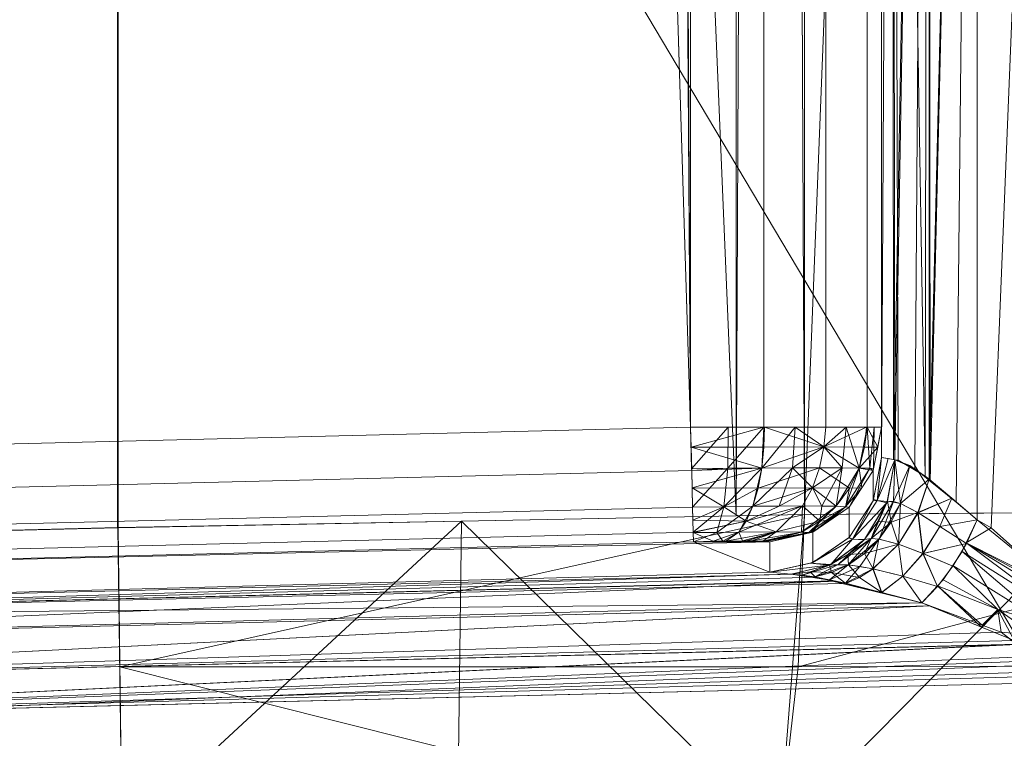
# Model space of a CAD drawing. Header units: millimetres. Extents: x -125 to 135, y -1868 to 49.
# Tile 42 of 53: x 120.54 to 123.12, y 8.04 to 9.92. Entities that reach past the tile are written whole.
import ezdxf

# ---------------------------------------------------------------- set-up
doc = ezdxf.new("R2010")
doc.units = ezdxf.units.MM
doc.layers.add('1', color=7, linetype='CONTINUOUS', true_color=0xffffff)

msp = doc.modelspace()

# ---------------------------------------------------------------- linework, layer by layer
at = {"layer": '1', "color": 252, "linetype": 'Continuous', "lineweight": 13}
for points in [[(118.5, 47.1699, 456), (118.5, 8.53, 456), (120.8, 8.5869, 456), (120.8, 47.1131, 456)], [(120.8, 47.1131, 32), (120.8007, 8.5869, 32), (118.5, 8.5301, 32), (118.5, 47.1699, 32)], [(120.8, 47.1131, 456), (120.8015, 8.5869, 456), (122.4192, 8.6179, 455.6722)], [(122.4192, 8.6179, 455.6722), (122.4192, 47.0821, 455.6722), (120.8, 47.1131, 456)], [(120.8, 47.1131, 32), (122.4192, 47.0821, 32.3278), (122.4192, 8.6179, 32.3278), (120.8, 8.5869, 32)], [(122.598, 47.0787, 455.636), (122.4192, 47.0821, 455.6722), (122.4192, 8.6179, 455.6722)], [(122.598, 8.6213, 32.364), (122.4192, 47.0821, 32.3278), (122.598, 47.0787, 32.364)], [(122.598, 8.6213, 32.364), (122.4192, 8.6179, 32.3278), (122.4192, 47.0821, 32.3278)], [(122.598, 47.0787, 455.636), (122.4192, 8.6179, 455.6722), (122.598, 8.6213, 455.636)], [(122.598, 8.6213, 455.636), (124.1223, 47.067, 454.6223), (122.598, 47.0787, 455.636)], [(122.598, 47.0787, 32.364), (124.1223, 8.633, 33.3777), (122.598, 8.6213, 32.364)], [(122.598, 47.0787, 32.364), (124.1223, 47.067, 33.3777), (124.1223, 8.633, 33.3777)], [(122.598, 8.6213, 455.636), (124.1223, 8.633, 454.6223), (124.1223, 47.067, 454.6223)], [(122.3, 46.8499, 453.3), (122.3, 8.8501, 453.3), (122.1446, 37.7461, 453.3), (122.1446, 42.5539, 453.3)], [(122.3, 8.8501, 34.7), (122.3, 46.8499, 34.7), (122.1446, 31.7549, 34.7), (122.1446, 13.847, 34.7)], [(122.4913, 46.8499, 453.2619), (122.4913, 8.8501, 453.2619), (122.3, 8.8501, 453.3), (122.3, 46.8499, 453.3)], [(122.3, 46.8499, 34.7), (122.3, 8.8501, 34.7), (122.4913, 8.8501, 34.7381), (122.4913, 46.8499, 34.7381)], [(122.6536, 46.8499, 453.1536), (122.6536, 8.8501, 453.1536), (122.4913, 8.8501, 453.2619), (122.4913, 46.8499, 453.2619)], [(122.4913, 46.8499, 34.7381), (122.4913, 8.8501, 34.7381), (122.6536, 8.8501, 34.8464), (122.6536, 46.8499, 34.8464)], [(122.7619, 46.8499, 452.9913), (122.7619, 8.8501, 452.9913), (122.6536, 8.8501, 453.1536), (122.6536, 46.8499, 453.1536)], [(122.6536, 46.8499, 34.8464), (122.6536, 8.8501, 34.8464), (122.7619, 8.8501, 35.0087), (122.7619, 46.8499, 35.0087)], [(122.8, 46.8499, 452.8), (122.8, 8.8501, 452.8), (122.7619, 8.8501, 452.9913), (122.7619, 46.8499, 452.9913)], [(122.7619, 46.8499, 35.0087), (122.7619, 8.8501, 35.0087), (122.8, 8.8501, 35.2), (122.8, 46.8499, 35.2)], [(122.8, 8.8501, 452.8), (122.8, 46.8499, 452.8), (122.8, 31.7549, 452.6446), (122.8, 13.847, 452.6446)], [(122.8, 46.8499, 35.2), (122.8, 8.8501, 35.2), (122.8, 37.7461, 35.3555), (122.8, 42.5539, 35.3555)], [(122.1446, 31.7549, 453.3), (122.1446, 37.7461, 453.3), (122.3, 8.8501, 453.3)], [(122.8, 31.7549, 35.3555), (122.8, 37.7461, 35.3555), (122.8, 8.8501, 35.2)], [(122.3, 8.8501, 453.3), (122.1446, 13.847, 453.3), (122.1446, 31.7549, 453.3)], [(122.8, 8.8501, 35.2), (122.8, 13.847, 35.3555), (122.8, 31.7549, 35.3555)], [(119.7795, 13.8762, 453.3), (122.1446, 13.847, 453.3), (122.3, 8.8501, 453.3), (119.0783, 8.7705, 453.3)], [(119.0783, 8.7705, 34.7), (122.3, 8.8501, 34.7), (122.1446, 13.847, 34.7), (119.7795, 13.8762, 34.7)], [(122.8272, 13.8865, 449.4155), (122.8308, 8.7653, 449.4162), (122.8, 8.7705, 449.5783)], [(122.8, 8.7705, 449.5783), (122.8, 13.8848, 449.5783), (122.8272, 13.8865, 449.4155)], [(122.8272, 13.8865, 38.5845), (122.8, 13.8848, 38.4217), (122.8, 8.7705, 38.4217)], [(122.8, 8.7705, 38.4217), (122.8308, 8.7653, 38.5838), (122.8272, 13.8865, 38.5845)], [(122.8, 13.8762, 450.2794), (122.8, 13.8848, 449.5783), (122.8, 8.7705, 449.5783)], [(122.8, 8.7705, 38.4217), (122.8, 13.8848, 38.4217), (122.8, 13.8762, 37.7205)], [(122.8, 8.7705, 449.5783), (122.8, 8.8501, 452.8), (122.8, 13.847, 452.6446), (122.8, 13.8762, 450.2794)], [(122.8, 13.8762, 37.7205), (122.8, 13.847, 35.3555), (122.8, 8.8501, 35.2), (122.8, 8.7705, 38.4217)], [(122.9139, 8.7221, 449.2606), (122.8272, 13.8865, 449.4155), (122.9226, 13.8874, 449.2503)], [(122.9226, 13.8874, 38.7497), (122.8272, 13.8865, 38.5845), (122.8308, 8.7653, 38.5838)], [(122.8272, 13.8865, 449.4155), (122.8433, 8.7633, 449.3747), (122.8348, 8.7646, 449.3951)], [(122.8272, 13.8865, 449.4155), (122.9139, 8.7221, 449.2606), (122.8433, 8.7633, 449.3747)], [(122.8348, 8.7646, 449.3951), (122.8308, 8.7653, 449.4162), (122.8272, 13.8865, 449.4155)], [(122.8308, 8.7653, 38.5838), (122.8348, 8.7646, 38.6049), (122.9226, 13.8874, 38.7497)], [(122.8348, 8.7646, 38.6049), (122.8866, 8.7417, 38.7029), (122.9226, 13.8874, 38.7497)], [(122.8866, 8.7417, 38.7029), (122.927, 8.709, 38.7457), (122.9226, 13.8874, 38.7497)], [(122.9226, 13.8874, 449.2503), (122.9241, 8.7135, 449.252), (122.9139, 8.7221, 449.2606)], [(122.9241, 8.7135, 449.252), (122.9226, 13.8874, 449.2503), (123.05, 13.8871, 449.1453)], [(123.05, 13.8871, 38.8547), (122.9226, 13.8874, 38.7497), (122.927, 8.709, 38.7457)], [(123.05, 13.8871, 449.1453), (123.05, 8.6071, 449.1453), (122.9241, 8.7135, 449.252)], [(122.927, 8.709, 38.7457), (122.9955, 8.6536, 38.8182), (123.05, 13.8871, 38.8547)], [(122.9955, 8.6536, 38.8182), (123.05, 8.6071, 38.8547), (123.05, 13.8871, 38.8547)], [(123.0871, 8.5865, 449.1239), (123.05, 8.6071, 449.1453), (123.05, 13.8871, 449.1453), (123.3017, 13.8858, 449)], [(123.3017, 13.8858, 39), (123.05, 13.8871, 38.8547), (123.05, 8.6071, 38.8547), (123.2906, 8.411, 38.9936)], [(123.3017, 13.8858, 449), (123.3017, 8.3953, 449), (123.0871, 8.5865, 449.1239)], [(120.1349, 13.3767, 39), (123.253, 13.3767, 39), (123.253, 8.2197, 39), (123.2238, 8.1834, 39)], [(123.2238, 8.1834, 39), (123.2213, 8.181, 39), (120.1349, 8.1049, 39), (120.1349, 13.3767, 39)], [(123.253, 8.2298, 449), (123.253, 13.3767, 449), (120.1349, 13.3767, 449), (120.1349, 8.1049, 449)], [(119.0783, 8.7705, 453.3), (122.3, 8.8501, 453.3), (122.3028, 8.737, 453.2779), (119.0811, 8.6574, 453.2779)], [(122.3, 8.8501, 34.7), (119.0783, 8.7705, 34.7), (119.0811, 8.6574, 34.7221), (122.3028, 8.737, 34.7221)], [(122.3013, 8.7973, 453.2897), (122.3, 8.8501, 453.3), (122.4913, 8.8501, 453.2619)], [(122.3979, 8.8501, 34.7195), (122.3, 8.8501, 34.7), (122.3027, 8.7413, 34.7213)], [(122.4913, 8.8501, 453.2619), (122.4917, 8.7979, 453.2554), (122.3013, 8.7973, 453.2897)], [(122.3027, 8.7413, 34.7213), (122.3976, 8.7423, 34.7307), (122.3979, 8.8501, 34.7195)], [(122.4913, 8.8501, 34.7381), (122.3979, 8.8501, 34.7195), (122.3976, 8.7423, 34.7307)], [(122.3976, 8.7423, 34.7307), (122.4864, 8.7431, 34.7591), (122.4913, 8.8501, 34.7381)], [(122.5735, 8.8501, 34.793), (122.4913, 8.8501, 34.7381), (122.4864, 8.7431, 34.7591)], [(122.4864, 8.7431, 34.7591), (122.5671, 8.7436, 34.8036), (122.5735, 8.8501, 34.793)], [(122.4913, 8.8501, 453.2619), (122.4933, 8.8501, 453.2606), (122.4917, 8.7979, 453.2554)], [(122.6487, 8.7985, 453.1487), (122.4917, 8.7979, 453.2554), (122.4933, 8.8501, 453.2606)], [(122.4933, 8.8501, 453.2606), (122.6536, 8.8501, 453.1536), (122.6487, 8.7985, 453.1487)], [(122.6487, 8.7985, 34.8513), (122.5735, 8.8501, 34.793), (122.5671, 8.7436, 34.8036)], [(122.6487, 8.7985, 34.8513), (122.6536, 8.8501, 34.8464), (122.5735, 8.8501, 34.793)], [(122.6487, 8.7985, 453.1487), (122.707, 8.8501, 453.0735), (122.6964, 8.7436, 453.0671)], [(122.6487, 8.7985, 453.1487), (122.6536, 8.8501, 453.1536), (122.707, 8.8501, 453.0735)], [(122.7606, 8.8501, 35.0067), (122.6536, 8.8501, 34.8464), (122.6487, 8.7985, 34.8513)], [(122.6487, 8.7985, 34.8513), (122.7554, 8.7979, 35.0083), (122.7606, 8.8501, 35.0067)], [(122.7409, 8.7431, 452.9864), (122.6964, 8.7436, 453.0671), (122.707, 8.8501, 453.0735)], [(122.707, 8.8501, 453.0735), (122.7619, 8.8501, 452.9913), (122.7409, 8.7431, 452.9864)], [(122.7693, 8.7423, 452.8976), (122.7409, 8.7431, 452.9864), (122.7619, 8.8501, 452.9913)], [(122.7619, 8.8501, 35.0087), (122.7554, 8.7979, 35.0083), (122.7897, 8.7973, 35.1987)], [(122.7619, 8.8501, 35.0087), (122.7606, 8.8501, 35.0067), (122.7554, 8.7979, 35.0083)], [(122.7619, 8.8501, 452.9913), (122.7805, 8.8501, 452.8978), (122.7693, 8.7423, 452.8976)], [(122.7897, 8.7973, 35.1987), (122.8, 8.8501, 35.2), (122.7619, 8.8501, 35.0087)], [(122.7787, 8.7413, 452.8027), (122.7693, 8.7423, 452.8976), (122.7805, 8.8501, 452.8978)], [(122.8, 8.8501, 452.8), (122.8, 8.7705, 449.5783), (122.7779, 8.6574, 449.5811), (122.7779, 8.737, 452.8028)], [(122.8, 8.7705, 38.4217), (122.8, 8.8501, 35.2), (122.7779, 8.737, 35.1972), (122.7779, 8.6574, 38.4189)], [(122.7805, 8.8501, 452.8978), (122.8, 8.8501, 452.8), (122.7787, 8.7413, 452.8027)], [(122.3013, 8.7973, 453.2897), (122.4917, 8.7979, 453.2554), (122.4864, 8.7431, 453.2409)], [(122.4864, 8.7431, 453.2409), (122.3028, 8.737, 453.2779), (122.3013, 8.7973, 453.2897)], [(122.6487, 8.7985, 453.1487), (122.6378, 8.7438, 453.1378), (122.4864, 8.7431, 453.2409)], [(122.4864, 8.7431, 453.2409), (122.4917, 8.7979, 453.2554), (122.6487, 8.7985, 453.1487)], [(122.5671, 8.7436, 34.8036), (122.6378, 8.7438, 34.8622), (122.6487, 8.7985, 34.8513)], [(122.6964, 8.7436, 453.0671), (122.6378, 8.7438, 453.1378), (122.6487, 8.7985, 453.1487)], [(122.6487, 8.7985, 34.8513), (122.6378, 8.7438, 34.8622), (122.7409, 8.7431, 35.0136)], [(122.7409, 8.7431, 35.0136), (122.7554, 8.7979, 35.0083), (122.6487, 8.7985, 34.8513)], [(122.7897, 8.7973, 35.1987), (122.7554, 8.7979, 35.0083), (122.7409, 8.7431, 35.0136)], [(122.7409, 8.7431, 35.0136), (122.7779, 8.737, 35.1972), (122.7897, 8.7973, 35.1987)], [(122.7881, 8.6579, 449.4834), (122.7786, 8.6611, 449.581), (122.8, 8.7705, 449.5783)], [(122.8, 8.7705, 38.4217), (122.7786, 8.6611, 38.419), (122.7881, 8.6579, 38.5166)], [(122.8, 8.7705, 449.5783), (122.8174, 8.7676, 449.4867), (122.7881, 8.6579, 449.4834)], [(122.7881, 8.6579, 38.5166), (122.8174, 8.7676, 38.5133), (122.8, 8.7705, 38.4217)], [(122.7881, 8.6579, 449.4834), (122.8174, 8.7676, 449.4867), (122.8348, 8.7646, 449.3951)], [(122.8348, 8.7646, 38.6049), (122.8174, 8.7676, 38.5133), (122.7881, 8.6579, 38.5166)], [(122.8348, 8.7646, 449.3951), (122.8145, 8.6557, 449.3887), (122.7881, 8.6579, 449.4834)], [(122.7881, 8.6579, 38.5166), (122.8145, 8.6557, 38.6112), (122.8348, 8.7646, 38.6049)], [(122.8494, 8.65, 449.3228), (122.8153, 8.6562, 449.3891), (122.8348, 8.7646, 449.3951)], [(122.8348, 8.7646, 38.6049), (122.8153, 8.6562, 38.6109), (122.831, 8.6556, 38.6445)], [(122.8741, 8.7497, 38.6837), (122.8348, 8.7646, 38.6049), (122.831, 8.6556, 38.6445)], [(122.8348, 8.7646, 449.3951), (122.8739, 8.7499, 449.3167), (122.8494, 8.65, 449.3228)], [(122.3976, 8.7423, 34.7307), (122.3027, 8.7413, 34.7213), (122.3028, 8.737, 34.7221)], [(122.3039, 8.6912, 453.2479), (122.3028, 8.737, 453.2779), (122.4864, 8.7431, 453.2409)], [(122.3976, 8.7423, 34.7307), (122.3028, 8.737, 34.7221), (122.3052, 8.6406, 34.7853)], [(122.4864, 8.7431, 453.2409), (122.4767, 8.6903, 453.216), (122.3039, 8.6912, 453.2479)], [(122.3052, 8.6406, 34.7853), (122.3866, 8.6419, 34.7942), (122.3976, 8.7423, 34.7307)], [(122.4864, 8.7431, 34.7591), (122.3976, 8.7423, 34.7307), (122.3866, 8.6419, 34.7942)], [(122.3866, 8.6419, 34.7942), (122.4628, 8.6429, 34.8187), (122.4864, 8.7431, 34.7591)], [(122.5671, 8.7436, 34.8036), (122.4864, 8.7431, 34.7591), (122.4628, 8.6429, 34.8187)], [(122.4628, 8.6429, 34.8187), (122.5321, 8.6435, 34.8569), (122.5671, 8.7436, 34.8036)], [(122.6378, 8.7438, 453.1378), (122.619, 8.691, 453.119), (122.4767, 8.6903, 453.216)], [(122.4767, 8.6903, 453.216), (122.4864, 8.7431, 453.2409), (122.6378, 8.7438, 453.1378)], [(122.619, 8.691, 34.881), (122.5671, 8.7436, 34.8036), (122.5321, 8.6435, 34.8569)], [(122.619, 8.691, 34.881), (122.6378, 8.7438, 34.8622), (122.5671, 8.7436, 34.8036)], [(122.619, 8.691, 453.119), (122.6378, 8.7438, 453.1378), (122.6964, 8.7436, 453.0671)], [(122.6378, 8.7438, 34.8622), (122.619, 8.691, 34.881), (122.716, 8.6903, 35.0233)], [(122.619, 8.691, 453.119), (122.6964, 8.7436, 453.0671), (122.6431, 8.6435, 453.032)], [(122.716, 8.6903, 35.0233), (122.7409, 8.7431, 35.0136), (122.6378, 8.7438, 34.8622)], [(122.6813, 8.6429, 452.9628), (122.6431, 8.6435, 453.032), (122.6964, 8.7436, 453.0671)], [(122.6964, 8.7436, 453.0671), (122.7409, 8.7431, 452.9864), (122.6813, 8.6429, 452.9628)], [(122.7058, 8.6419, 452.8866), (122.6813, 8.6429, 452.9628), (122.7409, 8.7431, 452.9864)], [(122.7409, 8.7431, 452.9864), (122.7693, 8.7423, 452.8976), (122.7058, 8.6419, 452.8866)], [(122.7147, 8.6406, 452.8052), (122.7058, 8.6419, 452.8866), (122.7693, 8.7423, 452.8976)], [(122.7693, 8.7423, 452.8976), (122.7779, 8.737, 452.8028), (122.7147, 8.6406, 452.8052)], [(122.7409, 8.7431, 35.0136), (122.716, 8.6903, 35.0233), (122.7479, 8.6912, 35.1961)], [(122.7479, 8.6912, 35.1961), (122.7779, 8.737, 35.1972), (122.7409, 8.7431, 35.0136)], [(122.7693, 8.7423, 452.8976), (122.7787, 8.7413, 452.8027), (122.7779, 8.737, 452.8028)], [(122.831, 8.6556, 38.6445), (122.8497, 8.6499, 38.6776), (122.8741, 8.7497, 38.6837)], [(122.8494, 8.65, 449.3228), (122.8739, 8.7499, 449.3167), (122.9242, 8.7141, 449.2486)], [(122.9246, 8.7138, 38.752), (122.8741, 8.7497, 38.6837), (122.8497, 8.6499, 38.6776)], [(119.0811, 8.6574, 453.2779), (122.3028, 8.737, 453.2779), (122.3052, 8.6406, 453.2147), (119.0835, 8.5611, 453.2147)], [(122.3028, 8.737, 34.7221), (119.0811, 8.6574, 34.7221), (119.0835, 8.5611, 34.7853), (122.3052, 8.6406, 34.7853)], [(122.7779, 8.737, 452.8028), (122.7779, 8.6574, 449.5811), (122.7147, 8.5611, 449.5835), (122.7147, 8.6406, 452.8052)], [(122.7779, 8.6574, 38.4189), (122.7779, 8.737, 35.1972), (122.7147, 8.6406, 35.1948), (122.7147, 8.5611, 38.4165)], [(122.9242, 8.7141, 449.2486), (122.8951, 8.6264, 449.2598), (122.8494, 8.65, 449.3228)], [(122.8497, 8.6499, 38.6776), (122.8956, 8.6262, 38.7406), (122.9246, 8.7138, 38.752)], [(122.8951, 8.6264, 449.2598), (122.9242, 8.7141, 449.2486), (122.9836, 8.6642, 449.1912)], [(122.984, 8.6639, 38.8091), (122.9246, 8.7138, 38.752), (122.8956, 8.6262, 38.7406)], [(122.3039, 8.6912, 453.2479), (122.4767, 8.6903, 453.216), (122.3866, 8.6419, 453.2058)], [(122.3866, 8.6419, 453.2058), (122.3052, 8.6406, 453.2147), (122.3039, 8.6912, 453.2479)], [(122.4767, 8.6903, 453.216), (122.4628, 8.6429, 453.1813), (122.3866, 8.6419, 453.2058)], [(122.619, 8.691, 453.119), (122.5927, 8.6437, 453.0927), (122.4628, 8.6429, 453.1813)], [(122.4628, 8.6429, 453.1813), (122.4767, 8.6903, 453.216), (122.619, 8.691, 453.119)], [(122.5321, 8.6435, 34.8569), (122.5927, 8.6437, 34.9073), (122.619, 8.691, 34.881)], [(122.6431, 8.6435, 453.032), (122.5927, 8.6437, 453.0927), (122.619, 8.691, 453.119)], [(122.619, 8.691, 34.881), (122.5927, 8.6437, 34.9073), (122.6813, 8.6429, 35.0372)], [(122.6813, 8.6429, 35.0372), (122.716, 8.6903, 35.0233), (122.619, 8.691, 34.881)], [(122.716, 8.6903, 35.0233), (122.6813, 8.6429, 35.0372), (122.7058, 8.6419, 35.1134)], [(122.7479, 8.6912, 35.1961), (122.716, 8.6903, 35.0233), (122.7058, 8.6419, 35.1134)], [(122.7058, 8.6419, 35.1134), (122.7147, 8.6406, 35.1948), (122.7479, 8.6912, 35.1961)], [(122.7779, 8.6574, 449.5811), (122.7786, 8.6611, 449.581), (122.7881, 8.6579, 449.4834)], [(122.7881, 8.6579, 38.5166), (122.7786, 8.6611, 38.419), (122.7779, 8.6574, 38.4189)], [(122.9836, 8.6642, 449.1912), (122.9524, 8.5903, 449.2026), (122.8951, 8.6264, 449.2598)], [(122.8956, 8.6262, 38.7406), (122.9528, 8.59, 38.7977), (122.984, 8.6639, 38.8091)], [(122.9524, 8.5903, 449.2026), (122.9836, 8.6642, 449.1912), (123.05, 8.6071, 449.1453)], [(123.05, 8.6071, 38.8547), (122.984, 8.6639, 38.8091), (122.9528, 8.59, 38.7977)], [(119.0835, 8.5611, 453.2147), (122.3052, 8.6406, 453.2147), (122.3068, 8.5751, 453.1199), (119.0851, 8.4956, 453.1199)], [(122.3052, 8.6406, 34.7853), (119.0835, 8.5611, 34.7853), (119.0851, 8.4956, 34.8801), (122.3068, 8.5751, 34.8801)], [(122.3068, 8.5751, 453.1199), (122.3052, 8.6406, 453.2147), (122.3866, 8.6419, 453.2058)], [(122.3866, 8.6419, 34.7942), (122.3052, 8.6406, 34.7853), (122.306, 8.6063, 34.835)], [(122.306, 8.6063, 34.835), (122.4454, 8.604, 34.8614), (122.3866, 8.6419, 34.7942)], [(122.3866, 8.6419, 453.2058), (122.3683, 8.5746, 453.1091), (122.3068, 8.5751, 453.1199)], [(122.4628, 8.6429, 453.1813), (122.4258, 8.5755, 453.0907), (122.3683, 8.5746, 453.1091)], [(122.3683, 8.5746, 453.1091), (122.3866, 8.6419, 453.2058), (122.4628, 8.6429, 453.1813)], [(122.4454, 8.604, 34.8614), (122.4628, 8.6429, 34.8187), (122.3866, 8.6419, 34.7942)], [(122.5927, 8.6437, 453.0927), (122.5239, 8.5762, 453.0239), (122.4258, 8.5755, 453.0907)], [(122.4258, 8.5755, 453.0907), (122.4628, 8.6429, 453.1813), (122.5927, 8.6437, 453.0927)], [(122.5239, 8.5762, 34.9761), (122.5927, 8.6437, 34.9073), (122.4454, 8.604, 34.8614)], [(122.4454, 8.604, 34.8614), (122.5927, 8.6437, 34.9073), (122.5321, 8.6435, 34.8569)], [(122.5321, 8.6435, 34.8569), (122.4628, 8.6429, 34.8187), (122.4454, 8.604, 34.8614)], [(122.5239, 8.5762, 453.0239), (122.5927, 8.6437, 453.0927), (122.6387, 8.604, 452.9454)], [(122.5927, 8.6437, 34.9073), (122.5239, 8.5762, 34.9761), (122.5907, 8.5755, 35.0742)], [(122.5907, 8.5755, 35.0742), (122.6813, 8.6429, 35.0372), (122.5927, 8.6437, 34.9073)], [(122.6813, 8.6429, 35.0372), (122.5907, 8.5755, 35.0742), (122.6091, 8.5746, 35.1317)], [(122.6387, 8.604, 452.9454), (122.5927, 8.6437, 453.0927), (122.6431, 8.6435, 453.032)], [(122.6091, 8.5746, 35.1317), (122.7058, 8.6419, 35.1134), (122.6813, 8.6429, 35.0372)], [(122.7058, 8.6419, 35.1134), (122.6091, 8.5746, 35.1317), (122.6199, 8.5751, 35.1932)], [(122.6199, 8.5751, 35.1932), (122.7147, 8.6406, 35.1948), (122.7058, 8.6419, 35.1134)], [(122.7147, 8.6406, 452.8052), (122.7147, 8.5611, 449.5835), (122.6199, 8.4956, 449.5851), (122.6199, 8.5751, 452.8068)], [(122.7147, 8.5611, 38.4165), (122.7147, 8.6406, 35.1948), (122.6199, 8.5751, 35.1932), (122.6199, 8.4956, 38.4149)], [(122.6431, 8.6435, 453.032), (122.6813, 8.6429, 452.9628), (122.6387, 8.604, 452.9454)], [(122.6387, 8.604, 452.9454), (122.6813, 8.6429, 452.9628), (122.7058, 8.6419, 452.8866)], [(122.665, 8.6063, 452.806), (122.6387, 8.604, 452.9454), (122.7058, 8.6419, 452.8866)], [(122.7058, 8.6419, 452.8866), (122.7147, 8.6406, 452.8052), (122.665, 8.6063, 452.806)], [(122.7237, 8.5571, 449.4731), (122.7147, 8.5611, 449.5835), (122.7779, 8.6574, 449.5811)], [(122.7779, 8.6574, 38.4189), (122.7147, 8.5611, 38.4165), (122.7237, 8.5571, 38.5269)], [(122.7237, 8.5571, 449.4731), (122.7881, 8.6579, 449.4834), (122.8138, 8.6521, 449.3885)], [(122.7779, 8.6574, 449.5811), (122.7881, 8.6579, 449.4834), (122.7237, 8.5571, 449.4731)], [(122.7237, 8.5571, 38.5269), (122.7881, 8.6579, 38.5166), (122.7779, 8.6574, 38.4189)], [(122.8138, 8.6521, 38.6115), (122.7881, 8.6579, 38.5166), (122.7237, 8.5571, 38.5269)], [(122.8138, 8.6521, 449.3885), (122.7551, 8.556, 449.3669), (122.7237, 8.5571, 449.4731)], [(122.7237, 8.5571, 38.5269), (122.7551, 8.556, 38.6331), (122.8138, 8.6521, 38.6115)], [(122.8153, 8.6562, 38.6109), (122.7551, 8.556, 38.6331), (122.7725, 8.5583, 38.6622)], [(122.7725, 8.5583, 38.6622), (122.831, 8.6556, 38.6445), (122.8153, 8.6562, 38.6109)], [(122.831, 8.6556, 38.6445), (122.7725, 8.5583, 38.6622), (122.7932, 8.5567, 38.6917)], [(122.7881, 8.6579, 449.4834), (122.8145, 8.6557, 449.3887), (122.8138, 8.6521, 449.3885)], [(122.8138, 8.6521, 38.6115), (122.8145, 8.6557, 38.6112), (122.7881, 8.6579, 38.5166)], [(122.825, 8.6012, 449.3184), (122.7902, 8.6034, 449.38), (122.8153, 8.6562, 449.3891)], [(122.7932, 8.5567, 38.6917), (122.8497, 8.6499, 38.6776), (122.831, 8.6556, 38.6445)], [(122.8497, 8.6499, 38.6776), (122.7932, 8.5567, 38.6917), (122.8444, 8.5435, 38.7499)], [(122.8153, 8.6562, 449.3891), (122.8494, 8.65, 449.3228), (122.825, 8.6012, 449.3184)], [(122.825, 8.6012, 449.3184), (122.8494, 8.65, 449.3228), (122.8951, 8.6264, 449.2598)], [(122.8444, 8.5435, 38.7499), (122.8956, 8.6262, 38.7406), (122.8497, 8.6499, 38.6776)], [(120.806, 8.2226, 32.0917), (120.8015, 8.5869, 32.003), (122.598, 8.6213, 32.364)], [(122.598, 8.6213, 32.364), (122.5816, 8.2225, 32.4106), (120.806, 8.2226, 32.0917)], [(122.5326, 7.7891, 455.4637), (122.598, 8.6213, 455.636), (121.7003, 8.6042, 455.8164)], [(123.3601, 8.6272, 455.1292), (122.598, 8.6213, 455.636), (122.5326, 7.7891, 455.4637)], [(122.5326, 7.7891, 455.4637), (123.3099, 7.7919, 455.0492), (123.3601, 8.6272, 455.1292)], [(124.1223, 8.633, 33.3777), (124.0872, 8.2259, 33.4128), (122.5816, 8.2225, 32.4106)], [(122.5816, 8.2225, 32.4106), (122.598, 8.6213, 32.364), (124.1223, 8.633, 33.3777)], [(122.825, 8.6012, 449.3184), (122.8951, 8.6264, 449.2598), (122.8439, 8.5436, 449.2505)], [(122.9081, 8.5193, 449.1956), (122.8439, 8.5436, 449.2505), (122.8951, 8.6264, 449.2598)], [(122.8956, 8.6262, 38.7406), (122.8444, 8.5435, 38.7499), (122.9086, 8.5191, 38.8047)], [(122.8951, 8.6264, 449.2598), (122.9524, 8.5903, 449.2026), (122.9081, 8.5193, 449.1956)], [(122.9086, 8.5191, 38.8047), (122.9528, 8.59, 38.7977), (122.8956, 8.6262, 38.7406)], [(118.5, 8.53, 32.0046), (120.8015, 8.587, 32.003), (120.8111, 7.8116, 32.1735)], [(120.8111, 7.8116, 455.8265), (120.8007, 8.5869, 455.997), (118.5, 8.5302, 455.9954)], [(121.7003, 8.6042, 455.8164), (120.8015, 8.587, 455.997), (120.8114, 7.7814, 455.8009)], [(120.8114, 7.7814, 455.8009), (121.6899, 7.7846, 455.7226), (121.7003, 8.6042, 455.8164)], [(121.7003, 8.6042, 455.8164), (121.6899, 7.7846, 455.7226), (122.5326, 7.7891, 455.4637)], [(122.4454, 8.604, 34.8614), (122.306, 8.6063, 34.835), (122.3068, 8.5751, 34.8801)], [(122.4454, 8.604, 34.8614), (122.3068, 8.5751, 34.8801), (122.3068, 8.5742, 34.8844)], [(122.3068, 8.5742, 34.8844), (122.4258, 8.5755, 34.9093), (122.4454, 8.604, 34.8614)], [(122.4454, 8.604, 34.8614), (122.4258, 8.5755, 34.9093), (122.5239, 8.5762, 34.9761)], [(122.6387, 8.604, 452.9454), (122.5907, 8.5755, 452.9258), (122.5239, 8.5762, 453.0239)], [(122.6156, 8.5742, 452.8068), (122.5907, 8.5755, 452.9258), (122.6387, 8.604, 452.9454)], [(122.6387, 8.604, 452.9454), (122.6199, 8.5751, 452.8068), (122.6156, 8.5742, 452.8068)], [(122.6387, 8.604, 452.9454), (122.665, 8.6063, 452.806), (122.6199, 8.5751, 452.8068)], [(122.7724, 8.5583, 449.338), (122.7551, 8.556, 449.3669), (122.7902, 8.6034, 449.38)], [(122.7724, 8.5583, 449.338), (122.7902, 8.6034, 449.38), (122.825, 8.6012, 449.3184)], [(122.825, 8.6012, 449.3184), (122.793, 8.5567, 449.3086), (122.7724, 8.5583, 449.338)], [(122.8439, 8.5436, 449.2505), (122.793, 8.5567, 449.3086), (122.825, 8.6012, 449.3184)], [(122.9081, 8.5193, 449.1956), (122.9524, 8.5903, 449.2026), (123.0219, 8.5458, 449.1527)], [(123.0219, 8.5458, 38.8473), (122.9528, 8.59, 38.7977), (122.9086, 8.5191, 38.8047)], [(123.05, 8.6071, 449.1453), (123.0219, 8.5458, 449.1527), (122.9524, 8.5903, 449.2026)], [(122.9528, 8.59, 38.7977), (123.0219, 8.5458, 38.8473), (123.05, 8.6071, 38.8547)], [(123.0213, 8.5473, 449.1502), (123.05, 8.6071, 449.1453), (123.0871, 8.5865, 449.1239)], [(123.2906, 8.411, 38.9936), (123.05, 8.6071, 38.8547), (123.0213, 8.5473, 38.8498)], [(123.0213, 8.5473, 449.1502), (123.0871, 8.5865, 449.1239), (123.3017, 8.3953, 449)], [(119.0851, 8.4956, 453.1199), (122.3068, 8.5751, 453.1199), (122.3074, 8.5502, 453.0074), (119.0857, 8.4707, 453.0074)], [(122.3068, 8.5751, 34.8801), (119.0851, 8.4956, 34.8801), (119.0857, 8.4707, 34.9926), (122.3074, 8.5502, 34.9926)], [(122.3593, 8.5514, 34.9994), (122.4258, 8.5755, 34.9093), (122.3068, 8.5742, 34.8844)], [(122.3683, 8.5746, 453.1091), (122.3068, 8.5742, 453.1156), (122.3068, 8.5751, 453.1199)], [(122.3074, 8.5502, 453.0074), (122.3068, 8.5742, 453.1156), (122.3683, 8.5746, 453.1091)], [(122.3068, 8.5742, 34.8844), (122.3074, 8.5502, 34.9926), (122.3593, 8.5514, 34.9994)], [(122.3844, 8.5517, 452.9903), (122.3074, 8.5502, 453.0074), (122.3683, 8.5746, 453.1091)], [(122.4258, 8.5755, 34.9093), (122.3593, 8.5514, 34.9994), (122.436, 8.5523, 35.0394)], [(122.3683, 8.5746, 453.1091), (122.4258, 8.5755, 453.0907), (122.3844, 8.5517, 452.9903)], [(122.3919, 8.5519, 452.9887), (122.3844, 8.5517, 452.9903), (122.4258, 8.5755, 453.0907)], [(122.5239, 8.5762, 453.0239), (122.447, 8.5522, 452.9464), (122.3919, 8.5519, 452.9887)], [(122.3919, 8.5519, 452.9887), (122.4258, 8.5755, 453.0907), (122.5239, 8.5762, 453.0239)], [(122.436, 8.5523, 35.0394), (122.5239, 8.5762, 34.9761), (122.4258, 8.5755, 34.9093)], [(122.436, 8.5523, 35.0394), (122.4464, 8.5522, 35.053), (122.5239, 8.5762, 34.9761)], [(122.5239, 8.5762, 34.9761), (122.4464, 8.5522, 35.053), (122.4887, 8.5519, 35.1081)], [(122.4606, 8.5523, 452.936), (122.447, 8.5522, 452.9464), (122.5239, 8.5762, 453.0239)], [(122.4606, 8.5523, 452.936), (122.5239, 8.5762, 453.0239), (122.5907, 8.5755, 452.9258)], [(122.5907, 8.5755, 452.9258), (122.5006, 8.5514, 452.8593), (122.4606, 8.5523, 452.936)], [(122.4887, 8.5519, 35.1081), (122.5907, 8.5755, 35.0742), (122.5239, 8.5762, 34.9761)], [(122.4887, 8.5519, 35.1081), (122.4903, 8.5517, 35.1156), (122.5907, 8.5755, 35.0742)], [(122.6091, 8.5746, 35.1317), (122.5907, 8.5755, 35.0742), (122.4903, 8.5517, 35.1156)], [(122.4903, 8.5517, 35.1156), (122.5074, 8.5502, 35.1926), (122.6091, 8.5746, 35.1317)], [(122.5006, 8.5514, 452.8593), (122.5907, 8.5755, 452.9258), (122.6156, 8.5742, 452.8068)], [(122.6156, 8.5742, 452.8068), (122.5074, 8.5502, 452.8074), (122.5006, 8.5514, 452.8593)], [(122.6199, 8.5751, 452.8068), (122.6199, 8.4956, 449.5851), (122.5074, 8.4707, 449.5857), (122.5074, 8.5502, 452.8074)], [(122.6199, 8.4956, 38.4149), (122.6199, 8.5751, 35.1932), (122.5074, 8.5502, 35.1926), (122.5074, 8.4707, 38.4143)], [(122.5074, 8.5502, 35.1926), (122.6156, 8.5742, 35.1932), (122.6091, 8.5746, 35.1317)], [(122.6091, 8.5746, 35.1317), (122.6156, 8.5742, 35.1932), (122.6199, 8.5751, 35.1932)], [(122.6199, 8.4956, 449.5851), (122.7135, 8.5602, 449.5835), (122.7237, 8.5571, 449.4731)], [(122.7237, 8.5571, 38.5269), (122.7135, 8.5602, 38.4165), (122.6199, 8.4956, 38.4149)], [(122.7551, 8.556, 449.3669), (122.7724, 8.5583, 449.338), (122.6861, 8.4906, 449.3033)], [(122.7127, 8.4895, 449.275), (122.6861, 8.4906, 449.3033), (122.7724, 8.5583, 449.338)], [(122.7119, 8.517, 38.6496), (122.7552, 8.5189, 38.7065), (122.7725, 8.5583, 38.6622)], [(122.7725, 8.5583, 38.6622), (122.7551, 8.556, 38.6331), (122.7119, 8.517, 38.6496)], [(122.7724, 8.5583, 449.338), (122.793, 8.5567, 449.3086), (122.7127, 8.4895, 449.275)], [(122.7237, 8.5571, 449.4731), (122.7135, 8.5602, 449.5835), (122.7147, 8.5611, 449.5835)], [(122.7147, 8.5611, 38.4165), (122.7135, 8.5602, 38.4165), (122.7237, 8.5571, 38.5269)], [(122.7552, 8.5189, 38.7065), (122.7932, 8.5567, 38.6917), (122.7725, 8.5583, 38.6622)], [(122.5074, 8.5502, 452.8074), (122.5074, 8.4707, 449.5857), (118.7926, 8.3717, 449.2926), (119.0857, 8.4707, 453.0074)], [(122.3074, 8.5502, 34.9926), (119.0857, 8.4707, 34.9926), (118.7926, 8.3717, 38.7074), (122.5074, 8.4707, 38.4143)], [(122.5074, 8.5502, 452.8074), (119.0857, 8.4707, 453.0074), (122.3074, 8.5502, 453.0074)], [(122.3074, 8.5502, 453.0074), (122.3919, 8.5519, 452.9887), (122.4606, 8.5523, 452.936), (122.5006, 8.5514, 452.8593)], [(122.5006, 8.5514, 452.8593), (122.5074, 8.5502, 452.8074), (122.3074, 8.5502, 453.0074)], [(122.3593, 8.5514, 34.9994), (122.3074, 8.5502, 34.9926), (122.5074, 8.5502, 35.1926)], [(122.3074, 8.5502, 34.9926), (122.5074, 8.4707, 38.4143), (122.5074, 8.5502, 35.1926)], [(122.5074, 8.5502, 35.1926), (122.4887, 8.5519, 35.1081), (122.436, 8.5523, 35.0394), (122.3593, 8.5514, 34.9994)], [(122.6672, 8.4903, 449.3333), (122.6135, 8.4942, 449.5851), (122.7237, 8.5571, 449.4731)], [(122.7237, 8.5571, 449.4731), (122.6135, 8.4942, 449.5851), (122.6199, 8.4956, 449.5851)], [(122.7237, 8.5571, 38.5269), (122.6135, 8.4942, 38.4149), (122.6672, 8.4903, 38.6668)], [(122.6199, 8.4956, 38.4149), (122.6135, 8.4942, 38.4149), (122.7237, 8.5571, 38.5269)], [(122.6861, 8.4906, 449.3033), (122.6634, 8.4886, 449.3318), (122.7551, 8.556, 449.3669)], [(122.7237, 8.5571, 449.4731), (122.754, 8.5551, 449.3664), (122.6672, 8.4903, 449.3333)], [(122.6672, 8.4903, 38.6668), (122.754, 8.5551, 38.6336), (122.7237, 8.5571, 38.5269)], [(122.743, 8.4856, 449.2472), (122.7127, 8.4895, 449.275), (122.793, 8.5567, 449.3086)], [(122.7551, 8.556, 449.3669), (122.754, 8.5551, 449.3664), (122.7237, 8.5571, 449.4731)], [(122.7237, 8.5571, 38.5269), (122.754, 8.5551, 38.6336), (122.7551, 8.556, 38.6331)], [(122.777, 8.4792, 449.2203), (122.743, 8.4856, 449.2472), (122.793, 8.5567, 449.3086)], [(122.8444, 8.5435, 38.7499), (122.7932, 8.5567, 38.6917), (122.7552, 8.5189, 38.7065)], [(122.7552, 8.5189, 38.7065), (122.7776, 8.4791, 38.7801), (122.8444, 8.5435, 38.7499)], [(122.793, 8.5567, 449.3086), (122.8439, 8.5436, 449.2505), (122.777, 8.4792, 449.2203)], [(122.8552, 8.4597, 449.1699), (122.777, 8.4792, 449.2203), (122.8439, 8.5436, 449.2505)], [(122.8444, 8.5435, 38.7499), (122.7776, 8.4791, 38.7801), (122.8557, 8.4596, 38.8303)], [(122.8439, 8.5436, 449.2505), (122.9081, 8.5193, 449.1956), (122.8552, 8.4597, 449.1699)], [(122.8557, 8.4596, 38.8303), (122.9086, 8.5191, 38.8047), (122.8444, 8.5435, 38.7499)], [(123.0219, 8.5458, 449.1527), (122.9867, 8.4861, 449.146), (122.9081, 8.5193, 449.1956)], [(122.9086, 8.5191, 38.8047), (122.9867, 8.4861, 38.854), (123.0219, 8.5458, 38.8473)], [(123.0105, 8.5249, 449.152), (123.0213, 8.5473, 449.1502), (123.2756, 8.3576, 449.0112)], [(123.2756, 8.3576, 38.9888), (123.0213, 8.5473, 38.8498), (123.0105, 8.5249, 38.848)], [(123.3017, 8.3953, 449), (123.2986, 8.3778, 449), (123.0213, 8.5473, 449.1502)], [(123.2986, 8.3778, 449), (123.2756, 8.3576, 449.0112), (123.0213, 8.5473, 449.1502)], [(123.0213, 8.5473, 38.8498), (123.2756, 8.3576, 38.9888), (123.2906, 8.411, 38.9936)], [(118.5, 8.5302, 455.9954), (118.5, 7.7831, 455.8265), (120.8111, 7.8116, 455.8265)], [(120.8111, 7.8116, 32.1735), (118.5, 7.7831, 32.1735), (118.5, 8.53, 32.0046)], [(122.7119, 8.517, 38.6496), (122.6634, 8.4886, 38.6682), (122.713, 8.4895, 38.7253)], [(122.713, 8.4895, 38.7253), (122.7552, 8.5189, 38.7065), (122.7119, 8.517, 38.6496)], [(122.7552, 8.5189, 38.7065), (122.713, 8.4895, 38.7253), (122.7776, 8.4791, 38.7801)], [(122.9467, 8.433, 449.1253), (122.8552, 8.4597, 449.1699), (122.9081, 8.5193, 449.1956)], [(122.9086, 8.5191, 38.8047), (122.8557, 8.4596, 38.8303), (122.9467, 8.433, 38.8747)], [(122.9081, 8.5193, 449.1956), (122.9867, 8.4861, 449.146), (122.9467, 8.433, 449.1253)], [(122.9467, 8.433, 38.8747), (122.9867, 8.4861, 38.854), (122.9086, 8.5191, 38.8047)], [(123.2383, 8.3309, 449.0207), (122.9861, 8.4882, 449.1431), (123.0105, 8.5249, 449.152)], [(123.0105, 8.5249, 38.848), (122.9861, 8.4882, 38.8569), (123.2383, 8.3309, 38.9793)], [(123.0105, 8.5249, 449.152), (123.2756, 8.3576, 449.0112), (123.2383, 8.3309, 449.0207)], [(123.2383, 8.3309, 38.9793), (123.2756, 8.3576, 38.9888), (123.0105, 8.5249, 38.848)], [(122.5074, 8.4707, 449.5857), (122.6135, 8.4942, 449.5851), (122.6614, 8.4889, 449.331)], [(122.6614, 8.4889, 38.669), (122.6135, 8.4942, 38.4149), (122.5074, 8.4707, 38.4143)], [(122.6614, 8.4889, 449.331), (122.563, 8.4648, 449.2926), (122.5074, 8.4707, 449.5857)], [(122.5074, 8.4707, 38.4143), (122.563, 8.4648, 38.7074), (122.6614, 8.4889, 38.669)], [(122.5918, 8.463, 449.2602), (122.563, 8.4648, 449.2926), (122.6634, 8.4886, 449.3318)], [(122.6254, 8.4582, 449.2299), (122.5918, 8.463, 449.2602), (122.6861, 8.4906, 449.3033)], [(122.6634, 8.4886, 449.3318), (122.6861, 8.4906, 449.3033), (122.5918, 8.463, 449.2602)], [(122.6634, 8.4886, 38.6682), (122.6128, 8.4714, 38.6879), (122.6692, 8.4693, 38.7471)], [(122.6672, 8.4903, 449.3333), (122.6614, 8.4889, 449.331), (122.6135, 8.4942, 449.5851)], [(122.6135, 8.4942, 38.4149), (122.6614, 8.4889, 38.669), (122.6672, 8.4903, 38.6668)], [(122.6861, 8.4906, 449.3033), (122.7127, 8.4895, 449.275), (122.6254, 8.4582, 449.2299)], [(122.6634, 8.4508, 449.2016), (122.6254, 8.4582, 449.2299), (122.7127, 8.4895, 449.275)], [(122.7127, 8.4895, 449.275), (122.743, 8.4856, 449.2472), (122.6634, 8.4508, 449.2016)], [(122.6692, 8.4693, 38.7471), (122.713, 8.4895, 38.7253), (122.6634, 8.4886, 38.6682)], [(122.7054, 8.4413, 449.1753), (122.6634, 8.4508, 449.2016), (122.743, 8.4856, 449.2472)], [(122.713, 8.4895, 38.7253), (122.6692, 8.4693, 38.7471), (122.7417, 8.4566, 38.8013)], [(122.743, 8.4856, 449.2472), (122.777, 8.4792, 449.2203), (122.7054, 8.4413, 449.1753)], [(122.7417, 8.4566, 38.8013), (122.7776, 8.4791, 38.7801), (122.713, 8.4895, 38.7253)], [(122.9608, 8.4503, 449.1339), (122.9861, 8.4882, 449.1431), (123.1045, 8.3726, 449.062)], [(123.1045, 8.3726, 38.9381), (122.9861, 8.4882, 38.8569), (122.9608, 8.4503, 38.8661)], [(123.1045, 8.3726, 449.062), (122.9861, 8.4882, 449.1431), (123.2383, 8.3309, 449.0207)], [(123.2383, 8.3309, 38.9793), (122.9861, 8.4882, 38.8569), (123.1045, 8.3726, 38.9381)], [(122.5074, 8.4707, 449.5857), (122.563, 8.4648, 449.2926), (118.7926, 8.3717, 449.2926)], [(118.7926, 8.3717, 38.7074), (122.563, 8.4648, 38.7074), (122.5074, 8.4707, 38.4143)], [(118.7931, 8.3512, 449.1908), (118.7926, 8.3717, 449.2926), (122.563, 8.4648, 449.2926)], [(122.563, 8.4648, 38.7074), (118.7926, 8.3717, 38.7074), (118.7931, 8.3512, 38.8092)], [(122.563, 8.4648, 449.2926), (122.6759, 8.4481, 449.1933), (118.7931, 8.3512, 449.1908)], [(118.7931, 8.3512, 38.8092), (122.6289, 8.4575, 38.7729), (122.563, 8.4648, 38.7074)], [(118.7931, 8.3512, 38.8092), (122.6967, 8.441, 38.8059), (122.6289, 8.4575, 38.7729)], [(122.6128, 8.4714, 38.6879), (122.563, 8.4648, 38.7074), (122.6258, 8.4581, 38.7705)], [(122.6258, 8.4581, 38.7705), (122.6692, 8.4693, 38.7471), (122.6128, 8.4714, 38.6879)], [(122.6692, 8.4693, 38.7471), (122.6258, 8.4581, 38.7705), (122.7061, 8.4412, 38.8251)], [(122.7061, 8.4412, 38.8251), (122.7417, 8.4566, 38.8013), (122.6692, 8.4693, 38.7471)], [(122.7998, 8.4175, 449.1295), (122.7054, 8.4413, 449.1753), (122.777, 8.4792, 449.2203)], [(122.7417, 8.4566, 38.8013), (122.7061, 8.4412, 38.8251), (122.8004, 8.4174, 38.8708)], [(122.7776, 8.4791, 38.7801), (122.7417, 8.4566, 38.8013), (122.8004, 8.4174, 38.8708)], [(122.777, 8.4792, 449.2203), (122.8552, 8.4597, 449.1699), (122.7998, 8.4175, 449.1295)], [(122.8004, 8.4174, 38.8708), (122.8557, 8.4596, 38.8303), (122.7776, 8.4791, 38.7801)], [(122.9054, 8.3902, 449.0927), (122.7998, 8.4175, 449.1295), (122.8552, 8.4597, 449.1699)], [(122.8557, 8.4596, 38.8303), (122.8004, 8.4174, 38.8708), (122.9054, 8.3902, 38.9072)], [(122.8552, 8.4597, 449.1699), (122.9467, 8.433, 449.1253), (122.9054, 8.3902, 449.0927)], [(122.9054, 8.3902, 38.9072), (122.9467, 8.433, 38.8747), (122.8557, 8.4596, 38.8303)], [(122.6759, 8.4481, 449.1933), (122.6809, 8.4468, 449.1911), (118.7931, 8.3512, 449.1908)], [(118.7948, 8.2813, 449.0853), (118.7931, 8.3512, 449.1908), (122.6809, 8.4468, 449.1911)], [(122.9054, 8.3902, 38.9072), (122.6967, 8.441, 38.8059), (118.7931, 8.3512, 38.8092)], [(122.6809, 8.4468, 449.1911), (122.9054, 8.3902, 449.0927), (118.7948, 8.2813, 449.0853)], [(123.0611, 8.3267, 449.0471), (122.9054, 8.3902, 449.0927), (122.9466, 8.435, 449.1234)], [(122.9466, 8.435, 38.8766), (122.9054, 8.3902, 38.9072), (123.0632, 8.3315, 38.9535)], [(123.1045, 8.3726, 449.062), (122.9466, 8.435, 449.1234), (122.9608, 8.4503, 449.1339)], [(122.9608, 8.4503, 38.8661), (122.9466, 8.435, 38.8766), (123.1045, 8.3726, 38.9381)], [(122.9466, 8.435, 449.1234), (123.1045, 8.3726, 449.062), (123.0611, 8.3267, 449.0471)], [(123.0632, 8.3315, 38.9535), (123.1045, 8.3726, 38.9381), (122.9466, 8.435, 38.8766)], [(122.9054, 8.3902, 38.9072), (118.7931, 8.3512, 38.8092), (118.7948, 8.2813, 38.9147)], [(122.9054, 8.3902, 449.0927), (122.9253, 8.3821, 449.0869), (118.7948, 8.2813, 449.0853)], [(118.7948, 8.2813, 38.9147), (122.9266, 8.3824, 38.9135), (122.9054, 8.3902, 38.9072)], [(122.9266, 8.3824, 38.9135), (118.7948, 8.2813, 38.9147), (118.7975, 8.1741, 38.982)], [(118.7975, 8.1741, 449.018), (118.7948, 8.2813, 449.0853), (122.9253, 8.3821, 449.0869)], [(118.7975, 8.1741, 38.982), (123.1128, 8.3131, 38.9681), (122.9266, 8.3824, 38.9135)], [(122.9253, 8.3821, 449.0869), (123.1472, 8.2916, 449.0218), (118.7975, 8.1741, 449.018)], [(123.1472, 8.2916, 449.0218), (123.0611, 8.3267, 449.0471), (123.1045, 8.3726, 449.062)], [(123.1045, 8.3726, 38.9381), (123.0632, 8.3315, 38.9535), (123.1128, 8.3131, 38.9681)], [(123.2383, 8.3309, 449.0207), (123.2, 8.3054, 449.0229), (123.1045, 8.3726, 449.062)], [(123.1045, 8.3726, 449.062), (123.2, 8.3054, 449.0229), (123.1472, 8.2916, 449.0218)], [(123.2001, 8.3053, 38.9771), (123.1045, 8.3726, 38.9381), (123.1128, 8.3131, 38.9681)], [(123.1045, 8.3726, 38.9381), (123.2001, 8.3053, 38.9771), (123.2383, 8.3309, 38.9793)], [(118.7975, 8.1741, 38.982), (123.1539, 8.281, 38.9801), (123.1128, 8.3131, 38.9681)], [(123.1128, 8.3131, 38.9681), (123.1588, 8.2772, 38.9816), (123.2001, 8.3053, 38.9771)], [(123.1472, 8.2916, 449.0218), (123.1576, 8.2816, 449.0187), (118.7975, 8.1741, 449.018)], [(118.8, 8.0719, 449), (118.7975, 8.1741, 449.018), (123.1576, 8.2816, 449.0187)], [(123.1539, 8.281, 38.9801), (118.7975, 8.1741, 38.982), (118.8, 8.0719, 39)], [(123.1576, 8.2816, 449.0187), (123.2026, 8.2383, 449.0056), (118.8, 8.0719, 449)], [(118.8, 8.0719, 39), (123.1939, 8.2498, 38.9919), (123.1539, 8.281, 38.9801)], [(118.8, 8.0719, 39), (123.217, 8.2098, 38.9986), (123.1939, 8.2498, 38.9919)], [(123.2026, 8.2383, 449.0056), (123.2199, 8.1982, 449.0005), (118.8, 8.0719, 449)], [(120.1349, 8.1049, 449), (123.2213, 8.1811, 449), (123.253, 8.2298, 449)], [(120.806, 8.2226, 32.0917), (122.5816, 8.2225, 32.4106), (122.5326, 7.7891, 32.5363)], [(122.5326, 7.7891, 32.5363), (120.8123, 7.713, 32.2158), (120.806, 8.2226, 32.0917)], [(124.0872, 8.2259, 33.4128), (123.9919, 7.7928, 33.5081), (122.5326, 7.7891, 32.5363)], [(122.5326, 7.7891, 32.5363), (122.5816, 8.2225, 32.4106), (124.0872, 8.2259, 33.4128)], [(118.8, 8.0719, 39), (123.2213, 8.1811, 39), (123.217, 8.2098, 38.9986)], [(123.2199, 8.1982, 449.0005), (123.2213, 8.1811, 449), (118.8, 8.0719, 449)]]:
    msp.add_3dface(points, dxfattribs=at)

doc.saveas('drawing.dxf')
